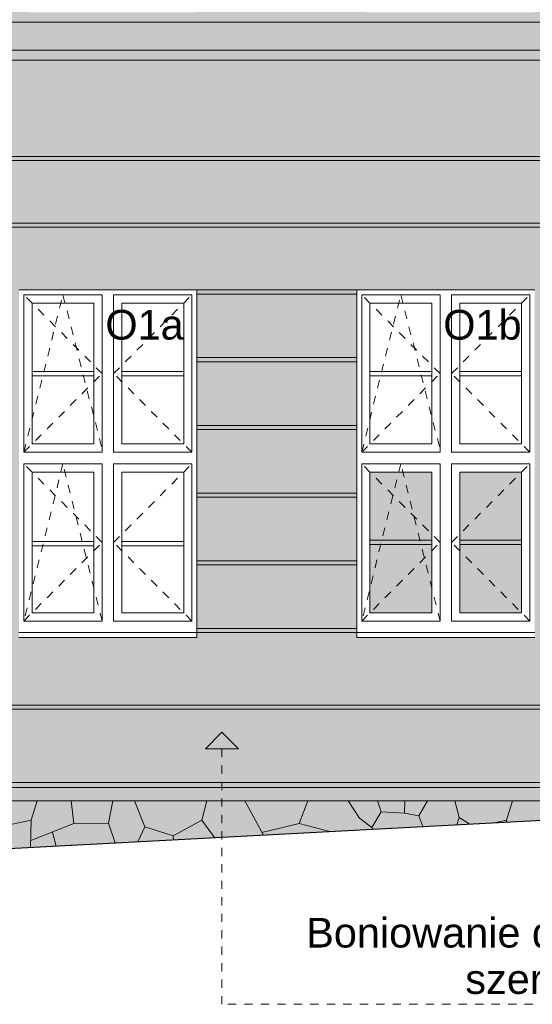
# Model space of a CAD drawing. Extents: x -396299 to -11759, y -15022 to 18278.
# Tile 49 of 205: x -287004 to -283894, y -4937 to 1038. Entities that reach past the tile are written whole.
import ezdxf

# ---------------------------------------------------------------- set-up
doc = ezdxf.new("R2010")
doc.units = 0
doc.header["$MEASUREMENT"] = 0
doc.linetypes.add('Hidden Line', pattern=[100, 50, -50])
for name, color, linetype, lineweight, true_color in [('Arch okna_Nr_Pióra__102', 7, 'Continuous', 13, 0xcccccc), ('Arch okna_Nr_Pióra__114', 7, 'Continuous', 13, 0xf1d696), ('Arch okna_Nr_Pióra__82', 7, 'Continuous', 20, 0xaaaaaa), ('Arch opisy_Nr_Pióra__3', 7, 'Continuous', 20, 0xff6600), ('INWENT.ŚCIANY_Nr_Pióra__2', 7, 'Continuous', 13, 0x7f7f7f)]:
    doc.layers.add(name, color=color, linetype=linetype, lineweight=lineweight, true_color=true_color)
for name, color, linetype, lineweight in [('Arch okna_Nr_Pióra__32', 34, 'Continuous', 15), ('Arch opisy okien_Nr_Pióra__21', 7, 'Continuous', 13), ('Arch opisy_Nr_Pióra__5', 7, 'Continuous', 13), ('INWENT TEREN_Nr_Pióra__1', 7, 'Continuous', 25), ('INWENT. DRZWI_Nr_Pióra__21', 7, 'Continuous', 13), ('INWENT.ŚCIANY_Nr_Pióra__21', 7, 'Continuous', 13)]:
    doc.layers.add(name, color=color, linetype=linetype, lineweight=lineweight)
doc.layers.add('Arch opisy', color=7, linetype='Continuous')
doc.styles.add('GENERATED_STYLE_10', font='arial.ttf')
doc.styles.add('GENERATED_STYLE_8', font='arial.ttf')

# ---------------------------------------------------------------- blocks, each defined once
blk = doc.blocks.new('Linia_177', base_point=(-285776.8, -4937.2))
at = {"layer": 'Arch opisy_Nr_Pióra__3', "linetype": 'Continuous'}
blk.add_hatch(color=256, dxfattribs=at).paths.add_polyline_path([(-285776.8, -3285.9), (-285676.8, -3385.9), (-285876.8, -3385.9)], flags=0)
for p, q in [((-285776.8, -3285.9), (-285876.8, -3385.9)), ((-285776.8, -3285.9), (-285676.8, -3385.9)), ((-285676.8, -3385.9), (-285876.8, -3385.9))]:
    blk.add_line(p, q, dxfattribs=at)
at = {"layer": 'Arch opisy_Nr_Pióra__3', "linetype": 'Hidden Line'}
blk.add_line((-285776.8, -4937.2), (-285776.8, -3385.9), dxfattribs=at)

msp = doc.modelspace()

# ---------------------------------------------------------------- hatches: boundary and pattern name
at = {"layer": 'Arch okna_Nr_Pióra__102', "linetype": 'Continuous', "lineweight": 0, "true_color": 0x333333}
for points in [[(-284503.7, -2561.8), (-284878.7, -2561.8), (-284878.7, -1706.8), (-284503.7, -1706.8)], [(-283958.7, -2561.8), (-284333.7, -2561.8), (-284333.7, -1706.8), (-283958.7, -1706.8)]]:
    msp.add_hatch(color=250, dxfattribs=at).paths.add_polyline_path(points, flags=0)
at = {"layer": 'Arch okna_Nr_Pióra__114', "linetype": 'Continuous', "lineweight": 0, "true_color": 0x3c3525}
msp.add_hatch(color=39, dxfattribs=at).paths.add_polyline_path([(-293378.7, 793.2), (-281283.7, 793.2), (-281283.7, 853.2), (-281213.7, 853.2), (-281213.7, 1023.2), (-293378.7, 1023.2)], flags=0)
at = {"layer": 'Arch okna_Nr_Pióra__114', "linetype": 'Continuous', "lineweight": 0, "true_color": 0x786b4b}
h = msp.add_hatch(color=47, dxfattribs=at)
h.paths.add_polyline_path([(-281913.7, 793.2), (-293378.7, 793.2), (-293378.7, -1991.8), (-293349, -1991.8), (-293349, -2021.8), (-293378.7, -2051.5), (-293378.7, -3390.7), (-293328.7, -3577.3), (-293328.7, -3591.8), (-293088.7, -3591.8), (-293088.7, -3391.8), (-293128.7, -3391.8), (-293128.7, -2491.8), (-292778.7, -2491.8), (-292778.7, -3391.8), (-292818.7, -3391.8), (-292818.7, -3451.8), (-292563.7, -3451.8), (-292563.7, -1276.8, -1), (-290913.7, -1276.8), (-290913.7, -3451.8), (-290638.7, -3451.8), (-290638.7, -3391.8), (-290678.7, -3391.8), (-290678.7, -2491.8), (-290328.7, -2491.8), (-290328.7, -3391.8), (-290368.7, -3391.8), (-290368.7, -3591.8), (-281913.7, -3591.8)], flags=0)
h.paths.add_polyline_path([(-287008.7, -601.8), (-285928.7, -601.8), (-285928.7, -2711.8), (-287008.7, -2711.8)], flags=0)
h.paths.add_polyline_path([(-284958.7, -601.8), (-283878.7, -601.8), (-283878.7, -2711.8), (-284958.7, -2711.8)], flags=0)
msp.add_hatch(color=47, dxfattribs=at).paths.add_polyline_path([(-290368.7, -3701.8), (-281613.7, -3701.8), (-281613.7, -3591.8), (-290368.7, -3591.8)], flags=0)
at = {"layer": 'Arch okna_Nr_Pióra__32', "linetype": 'Continuous', "lineweight": 0, "true_color": 0x603000}
msp.add_hatch(color=48, dxfattribs=at).paths.add_polyline_path([(-293378.7, 1023.2), (-281183.7, 1023.2), (-281183.7, 1053.2), (-281343.7, 1053.2), (-281343.7, 1123.2), (-281913.7, 1123.2), (-283883.7, 1123.2), (-283883.7, 1083.2), (-284903.7, 1083.2), (-284903.7, 1123.2), (-285933.7, 1123.2), (-285933.7, 1083.2), (-286953.7, 1083.2), (-286953.7, 1123.2), (-289048.7, 1123.2), (-289618.7, 1123.2), (-290618.7, 1123.2), (-290618.7, 1083.2), (-291638.7, 1083.2), (-291638.7, 1123.2), (-291898.7, 1123.2), (-291898.7, 1083.2), (-292918.7, 1083.2), (-292918.7, 1123.2), (-293378.7, 1123.2), (-293378.7, 1053.2)], flags=0)
at = {"layer": 'Arch okna_Nr_Pióra__82', "linetype": 'Continuous', "lineweight": 0, "true_color": 0x555555}
msp.add_hatch(color=251, dxfattribs=at).paths.add_polyline_path([(-290368.7, -3991.8), (-287068.7, -3991.8), (-281613.7, -3701.8), (-290368.7, -3701.8)], flags=0)

# ---------------------------------------------------------------- linework, layer by layer
at = {"layer": 'Arch opisy_Nr_Pióra__3', "linetype": 'Hidden Line'}
msp.add_line((-282190.5, -4937.2), (-285776.8, -4937.2), dxfattribs=at)
at = {"layer": 'INWENT TEREN_Nr_Pióra__1', "linetype": 'Continuous'}
msp.add_line((-287068.7, -3991.8), (-281613.7, -3701.8), dxfattribs=at)
at = {"layer": 'INWENT. DRZWI_Nr_Pióra__21', "linetype": 'Continuous'}
for p, q in [((-286978.7, -1586.8), (-286978.7, -631.8)), ((-286503.7, -631.8), (-286978.7, -631.8)), ((-286503.7, -1586.8), (-286503.7, -631.8)), ((-285958.7, -631.8), (-286433.7, -631.8)), ((-286433.7, -1586.8), (-286433.7, -631.8)), ((-285958.7, -1586.8), (-285958.7, -631.8)), ((-284928.7, -1586.8), (-284928.7, -631.8)), ((-284453.7, -631.8), (-284928.7, -631.8)), ((-284453.7, -1586.8), (-284453.7, -631.8)), ((-284383.7, -1586.8), (-284383.7, -631.8)), ((-283908.7, -631.8), (-284383.7, -631.8)), ((-283908.7, -1586.8), (-283908.7, -631.8)), ((-286928.7, -1536.8), (-286928.7, -681.8)), ((-286553.7, -681.8), (-286928.7, -681.8)), ((-286553.7, -1536.8), (-286553.7, -681.8)), ((-286383.7, -1536.8), (-286383.7, -681.8)), ((-286008.7, -681.8), (-286383.7, -681.8)), ((-286008.7, -1536.8), (-286008.7, -681.8)), ((-284878.7, -1536.8), (-284878.7, -681.8)), ((-284503.7, -681.8), (-284878.7, -681.8)), ((-284503.7, -1536.8), (-284503.7, -681.8)), ((-284333.7, -1536.8), (-284333.7, -681.8)), ((-283958.7, -681.8), (-284333.7, -681.8)), ((-283958.7, -1536.8), (-283958.7, -681.8)), ((-286553.7, -1096.3), (-286928.7, -1096.3)), ((-286553.7, -1122.3), (-286928.7, -1122.3)), ((-286008.7, -1096.3), (-286383.7, -1096.3)), ((-286008.7, -1122.3), (-286383.7, -1122.3)), ((-284503.7, -1096.3), (-284878.7, -1096.3)), ((-284503.7, -1122.3), (-284878.7, -1122.3)), ((-283958.7, -1096.3), (-284333.7, -1096.3)), ((-283958.7, -1122.3), (-284333.7, -1122.3)), ((-286553.7, -1536.8), (-286928.7, -1536.8)), ((-286008.7, -1536.8), (-286383.7, -1536.8)), ((-284503.7, -1536.8), (-284878.7, -1536.8)), ((-283958.7, -1536.8), (-284333.7, -1536.8)), ((-286503.7, -1586.8), (-286978.7, -1586.8)), ((-285958.7, -1586.8), (-286433.7, -1586.8)), ((-284453.7, -1586.8), (-284928.7, -1586.8)), ((-283908.7, -1586.8), (-284383.7, -1586.8)), ((-286978.7, -1656.8), (-286978.7, -2611.8)), ((-286503.7, -1656.8), (-286978.7, -1656.8)), ((-286503.7, -1656.8), (-286503.7, -2611.8)), ((-285958.7, -1656.8), (-286433.7, -1656.8)), ((-286433.7, -1656.8), (-286433.7, -2611.8)), ((-285958.7, -1656.8), (-285958.7, -2611.8)), ((-284928.7, -1656.8), (-284928.7, -2611.8)), ((-284453.7, -1656.8), (-284928.7, -1656.8)), ((-284453.7, -1656.8), (-284453.7, -2611.8)), ((-283908.7, -1656.8), (-284383.7, -1656.8)), ((-284383.7, -1656.8), (-284383.7, -2611.8)), ((-283908.7, -1656.8), (-283908.7, -2611.8)), ((-286928.7, -1706.8), (-286928.7, -2561.8)), ((-286553.7, -1706.8), (-286928.7, -1706.8)), ((-286553.7, -1706.8), (-286553.7, -2561.8)), ((-286383.7, -1706.8), (-286383.7, -2561.8)), ((-286008.7, -1706.8), (-286383.7, -1706.8)), ((-286008.7, -1706.8), (-286008.7, -2561.8)), ((-284878.7, -1706.8), (-284878.7, -2561.8)), ((-284503.7, -1706.8), (-284878.7, -1706.8)), ((-284503.7, -1706.8), (-284503.7, -2561.8)), ((-284333.7, -1706.8), (-284333.7, -2561.8)), ((-283958.7, -1706.8), (-284333.7, -1706.8)), ((-283958.7, -1706.8), (-283958.7, -2561.8)), ((-286553.7, -2128.3), (-286928.7, -2128.3)), ((-286008.7, -2128.3), (-286383.7, -2128.3)), ((-284503.7, -2121.3), (-284878.7, -2121.3)), ((-284503.7, -2147.3), (-284878.7, -2147.3)), ((-283958.7, -2121.3), (-284333.7, -2121.3)), ((-283958.7, -2147.3), (-284333.7, -2147.3)), ((-286553.7, -2154.3), (-286928.7, -2154.3)), ((-286008.7, -2154.3), (-286383.7, -2154.3)), ((-286553.7, -2561.8), (-286928.7, -2561.8)), ((-286008.7, -2561.8), (-286383.7, -2561.8)), ((-284503.7, -2561.8), (-284878.7, -2561.8)), ((-283958.7, -2561.8), (-284333.7, -2561.8)), ((-286503.7, -2611.8), (-286978.7, -2611.8)), ((-285958.7, -2611.8), (-286433.7, -2611.8)), ((-284453.7, -2611.8), (-284928.7, -2611.8)), ((-283908.7, -2611.8), (-284383.7, -2611.8))]:
    msp.add_line(p, q, dxfattribs=at)
at = {"layer": 'INWENT. DRZWI_Nr_Pióra__21', "linetype": 'Hidden Line'}
for p, q in [((-286978.7, -1586.8), (-286741.2, -631.8)), ((-286503.7, -1109.3), (-286978.7, -631.8)), ((-286741.2, -631.8), (-286503.7, -1567.8)), ((-286433.7, -1109.3), (-285958.7, -631.8)), ((-284928.7, -1586.8), (-284691.2, -631.8)), ((-284453.7, -1109.3), (-284928.7, -631.8)), ((-284691.2, -631.8), (-284453.7, -1567.8)), ((-284383.7, -1109.3), (-283908.7, -631.8)), ((-286978.7, -1586.8), (-286503.7, -1109.3)), ((-285958.7, -1586.8), (-286433.7, -1109.3)), ((-284928.7, -1586.8), (-284453.7, -1109.3)), ((-283908.7, -1586.8), (-284383.7, -1109.3)), ((-286503.7, -2134.3), (-286978.7, -1656.8)), ((-286741.2, -1656.8), (-286978.7, -2611.8)), ((-286503.7, -2611.8), (-286741.2, -1656.8)), ((-286433.7, -2134.3), (-285958.7, -1656.8)), ((-284453.7, -2134.3), (-284928.7, -1656.8)), ((-284691.2, -1656.8), (-284928.7, -2611.8)), ((-284453.7, -2611.8), (-284691.2, -1656.8)), ((-284383.7, -2134.3), (-283908.7, -1656.8)), ((-286978.7, -2611.8), (-286503.7, -2134.3)), ((-285958.7, -2611.8), (-286433.7, -2134.3)), ((-284928.7, -2611.8), (-284453.7, -2134.3)), ((-283908.7, -2611.8), (-284383.7, -2134.3))]:
    msp.add_line(p, q, dxfattribs=at)
at = {"layer": 'INWENT.ŚCIANY_Nr_Pióra__2', "linetype": 'Continuous'}
for p, q in [((-286896.9, -3701.8), (-286933.5, -3819.8)), ((-286692.3, -3701.8), (-286674.9, -3840.7)), ((-286464, -3838), (-286438.8, -3701.8)), ((-286307, -3701.8), (-286243.8, -3859.8)), ((-285868.5, -3701.8), (-285899.7, -3819.7)), ((-285638.3, -3701.8), (-285525.3, -3909.8)), ((-285308.9, -3840.7), (-285254.8, -3702.5)), ((-285011.3, -3701.8), (-284942.5, -3806.6)), ((-284810, -3768.8), (-284833.2, -3701.8)), ((-284667.2, -3701.8), (-284669.4, -3776.9)), ((-284529.1, -3701.8), (-284582.9, -3793.1)), ((-284336.5, -3803.5), (-284364.2, -3701.8)), ((-284013.2, -3701.8), (-284049.8, -3819.8)), ((-286933.5, -3819.8), (-287128.2, -3860.3)), ((-286933.5, -3819.8), (-286938.2, -3984.9)), ((-285899.7, -3819.7), (-286072.8, -3914.4)), ((-285899.7, -3819.7), (-285822, -3925.5)), ((-284942.5, -3806.6), (-284866.8, -3863.4)), ((-284866.8, -3863.4), (-284810, -3768.8)), ((-284669.4, -3776.9), (-284810, -3768.8)), ((-284669.4, -3776.9), (-284582.9, -3793.1)), ((-284582.9, -3793.1), (-284557.9, -3858.3)), ((-284336.5, -3803.5), (-284350.8, -3847.3)), ((-284272.3, -3843.2), (-284336.5, -3803.5)), ((-284049.8, -3819.8), (-284124.4, -3835.3)), ((-284049.8, -3819.8), (-284050.1, -3831.3)), ((-286674.9, -3840.7), (-286936.2, -3943.5)), ((-286674.9, -3840.7), (-286464, -3838)), ((-286464, -3838), (-286424.9, -3957.6)), ((-286243.8, -3859.8), (-286287.1, -3950.3)), ((-286072.8, -3914.4), (-286243.8, -3859.8)), ((-285534.1, -3893.6), (-285308.9, -3840.7)), ((-285308.9, -3840.7), (-285122.3, -3888.3)), ((-284866.8, -3863.4), (-284864, -3874.6)), ((-286782.5, -3976.6), (-286805.6, -3892.1)), ((-286072.8, -3914.4), (-286069.7, -3938.7))]:
    msp.add_line(p, q, dxfattribs=at)
at = {"layer": 'INWENT.ŚCIANY_Nr_Pióra__21', "linetype": 'Continuous'}
for p, q in [((-320798.7, 1023.2), (-281183.7, 1023.2)), ((-293378.7, 853.2), (-281213.7, 853.2)), ((-281283.7, 793.2), (-293378.7, 793.2)), ((-289048.7, 208.2), (-281913.7, 208.2)), ((-289048.7, 183.2), (-281913.7, 183.2)), ((-289048.7, -196.8), (-281913.7, -196.8)), ((-289048.7, -221.8), (-281913.7, -221.8)), ((-285928.7, -601.8), (-287008.7, -601.8)), ((-285928.7, -2711.8), (-285928.7, -601.8)), ((-285928.7, -601.8), (-284958.7, -601.8)), ((-285928.7, -626.8), (-284958.7, -626.8)), ((-283878.7, -601.8), (-284958.7, -601.8)), ((-284958.7, -2711.8), (-284958.7, -601.8)), ((-285928.7, -1012.8), (-284958.7, -1012.8)), ((-285928.7, -1037.8), (-284958.7, -1037.8)), ((-285928.7, -1423.8), (-284958.7, -1423.8)), ((-285928.7, -1448.8), (-284958.7, -1448.8)), ((-285928.7, -1834.8), (-284958.7, -1834.8)), ((-285928.7, -1859.8), (-284958.7, -1859.8)), ((-285928.7, -2245.8), (-284958.7, -2245.8)), ((-285928.7, -2270.8), (-284958.7, -2270.8)), ((-287008.7, -2681.8), (-285928.7, -2681.8)), ((-285928.7, -2656.8), (-284958.7, -2656.8)), ((-285928.7, -2681.8), (-284958.7, -2681.8)), ((-284958.7, -2681.8), (-283878.7, -2681.8)), ((-287008.7, -2711.8), (-285928.7, -2711.8)), ((-284958.7, -2711.8), (-283878.7, -2711.8)), ((-289048.7, -3121.8), (-281913.7, -3121.8)), ((-289048.7, -3146.8), (-281913.7, -3146.8)), ((-281613.7, -3591.8), (-290368.7, -3591.8)), ((-281613.7, -3621.8), (-290368.7, -3621.8)), ((-281613.7, -3701.8), (-290368.7, -3701.8))]:
    msp.add_line(p, q, dxfattribs=at)

# ---------------------------------------------------------------- block references
at = {"layer": 'Arch opisy', "color": 30, "linetype": 'Hidden Line', "lineweight": 20, "true_color": 0xff6600}
msp.add_blockref('Linia_177', (-285776.8, -4937.2), dxfattribs=at)

# ---------------------------------------------------------------- texts
at = {"layer": 'Arch opisy okien_Nr_Pióra__21', "linetype": 'Continuous', "char_height": 180, "attachment_point": 3, "style": 'GENERATED_STYLE_8'}
for s, insert in [('{O1b}', (-283958.7, -723)), ('{O1a}', (-286008.7, -723))]:
    msp.add_mtext(s, dxfattribs=dict(at, insert=insert))
at = {"layer": 'Arch opisy_Nr_Pióra__5', "linetype": 'Continuous', "insert": (-282190.5, -4412.6), "char_height": 180, "width": 4054.423, "attachment_point": 3, "line_spacing_factor": 0.938497, "style": 'GENERATED_STYLE_10'}
msp.add_mtext('{Boniowanie do odtworzenia\\Pszer. rowka 2,5 cm}', dxfattribs=at)

doc.saveas('drawing.dxf')
